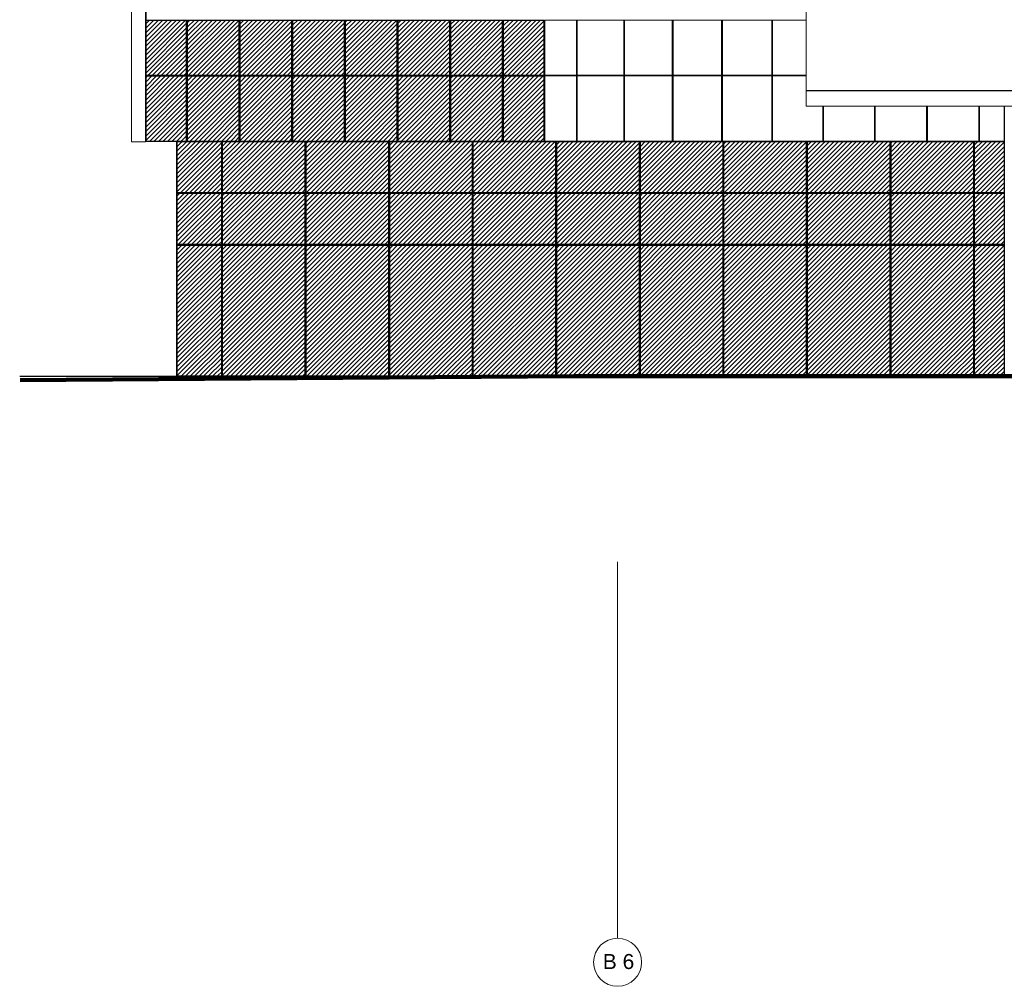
# Model space of a CAD drawing. Header units: millimetres. Extents: x 653421 to 888490, y -587092 to -202040.
# Tile 2 of 63: x 745114 to 764784, y -338965 to -319651. Entities that reach past the tile are written whole.
import ezdxf

# ---------------------------------------------------------------- set-up
doc = ezdxf.new("R2010")
doc.units = ezdxf.units.MM
doc.header["$LTSCALE"] = 0.05
doc.linetypes.add('ACAD_ISO04W100', pattern=[30, 24, -3, 0, -3])
doc.layers.get('0').update_dxf_attribs({"lineweight": 0})
doc.layers.add('001 Axis', color=1, linetype='ACAD_ISO04W100', lineweight=13)
doc.layers.add('A-20--F3-WALLS', color=250, linetype='Continuous')
doc.layers.add('GLASS', color=135, linetype='Continuous')
doc.styles.add('CMP 1-100', font='arial.ttf', dxfattribs={"height": 300})

# ---------------------------------------------------------------- blocks, each defined once
blk = doc.blocks.new('A$C65E2605F')
at = {"layer": 'GLASS'}
for points in [[(0, -4685), (0, 15)], [(0, 0), (16523, 0)], [(14247, -4685), (14247, 0)], [(14265, -4685), (14265, 0)], [(15916, -4685), (15916, 0)], [(15934, -4685), (15934, 0)], [(0, -1019), (16523, -1019)], [(0, -1034), (16523, -1034)], [(0, -2053), (16523, -2053)], [(0, -2068), (16523, -2068)]]:
    blk.add_lwpolyline(points, dxfattribs=at)
at = {"layer": 'GLASS', "extrusion": (0, 0, -1)}
for points in [[(-894, -4685), (-894, 0)], [(-912, -4685), (-912, 0)], [(-2563, -4685), (-2563, 0)], [(-2581, -4685), (-2581, 0)], [(-4232, -4685), (-4232, 0)], [(-4250, -4685), (-4250, 0)], [(-5901, -4685), (-5901, 0)], [(-5919, -4685), (-5919, 0)], [(-7571, -4685), (-7571, 0)], [(-7588, -4685), (-7588, 0)], [(-9240, -4685), (-9240, 0)], [(-9258, -4685), (-9258, 0)], [(-10909, -4685), (-10909, 0)], [(-10927, -4685), (-10927, 0)], [(-12578, -4685), (-12578, 0)], [(-12596, -4685), (-12596, 0)]]:
    blk.add_lwpolyline(points, dxfattribs=at)

msp = doc.modelspace()

# ---------------------------------------------------------------- hatches: boundary and pattern name
h = msp.add_hatch()
h.set_pattern_fill('ANSI31', color=251, scale=20, style=0)
h.set_pattern_definition([(45, (523923.046, -410353.86), (-44.90128, 44.90128), [])])
h.paths.add_polyline_path([(747639, -322076), (748449, -322076), (748449, -320776), (747639, -320776)])
h.paths.add_polyline_path([(748449, -319658), (747639, -319658), (747639, -320761), (748449, -320761)])
h.paths.add_polyline_path([(755590, -319658), (754780, -319658), (754780, -320761), (755590, -320761)])
h.paths.add_polyline_path([(754780, -322076), (755590, -322076), (755590, -320776), (754780, -320776)])
h.paths.add_polyline_path([(753728, -322076), (754762, -322076), (754762, -320776), (753728, -320776)])
h.paths.add_polyline_path([(754762, -319658), (753728, -319658), (753728, -320761), (754762, -320761)])
h.paths.add_polyline_path([(752675, -322076), (753710, -322076), (753710, -320776), (752675, -320776)])
h.paths.add_polyline_path([(753710, -319658), (752675, -319658), (752675, -320761), (753710, -320761)])
h.paths.add_polyline_path([(751623, -322076), (752657, -322076), (752657, -320776), (751623, -320776)])
h.paths.add_polyline_path([(752657, -319658), (751623, -319658), (751623, -320761), (752657, -320761)])
h.paths.add_polyline_path([(750571, -322076), (751605, -322076), (751605, -320776), (750571, -320776)])
h.paths.add_polyline_path([(751605, -319658), (750571, -319658), (750571, -320761), (751605, -320761)])
h.paths.add_polyline_path([(749519, -322076), (750553, -322076), (750553, -320776), (749519, -320776)])
h.paths.add_polyline_path([(750553, -319658), (749519, -319658), (749519, -320761), (750553, -320761)])
h.paths.add_polyline_path([(748467, -322076), (749501, -322076), (749501, -320776), (748467, -320776)])
h.paths.add_polyline_path([(749501, -319658), (748467, -319658), (748467, -320761), (749501, -320761)])
h = msp.add_hatch()
h.set_pattern_fill('ANSI31', color=253, scale=20, style=0)
h.set_pattern_definition([(45, (329908.96, -530668.347), (-44.901281, 44.901281), [])])
h.paths.add_polyline_path([(749150, -324152), (748256, -324152), (748256, -326770), (749150, -326770)])
h.paths.add_polyline_path([(750820, -324152), (749169, -324152), (749169, -326770), (750820, -326770)])
h.paths.add_polyline_path([(752489, -324152), (750838, -324152), (750838, -326770), (752489, -326770)])
h.paths.add_polyline_path([(754158, -324152), (752507, -324152), (752507, -326770), (754158, -326770)])
h.paths.add_polyline_path([(755827, -324152), (754176, -324152), (754176, -326770), (755827, -326770)])
h.paths.add_polyline_path([(757496, -324152), (755845, -324152), (755845, -326770), (757496, -326770)])
h.paths.add_polyline_path([(759165, -324152), (757514, -324152), (757514, -326770), (759165, -326770)])
h.paths.add_polyline_path([(760834, -324152), (759183, -324152), (759183, -326770), (760834, -326770)])
h.paths.add_polyline_path([(762504, -324152), (760852, -324152), (760852, -326770), (762504, -326770)])
h.paths.add_polyline_path([(764173, -324152), (762522, -324152), (762522, -326770), (764173, -326770)])
h.paths.add_polyline_path([(764779, -324152), (764191, -324152), (764191, -326770), (764779, -326770)])
h.paths.add_polyline_path([(748256, -323118), (748256, -324137), (749150, -324137), (749150, -323118)])
h.paths.add_polyline_path([(749169, -323118), (749169, -324137), (750820, -324137), (750820, -323118)])
h.paths.add_polyline_path([(750838, -323118), (750838, -324137), (752489, -324137), (752489, -323118)])
h.paths.add_polyline_path([(752507, -323118), (752507, -324137), (754158, -324137), (754158, -323118)])
h.paths.add_polyline_path([(754176, -323118), (754176, -324137), (755827, -324137), (755827, -323118)])
h.paths.add_polyline_path([(755845, -323118), (755845, -324137), (757496, -324137), (757496, -323118)])
h.paths.add_polyline_path([(757514, -323118), (757514, -324137), (759165, -324137), (759165, -323118)])
h.paths.add_polyline_path([(759183, -323118), (759183, -324137), (760834, -324137), (760834, -323118)])
h.paths.add_polyline_path([(760852, -323118), (760852, -324137), (762504, -324137), (762504, -323118)])
h.paths.add_polyline_path([(762522, -323118), (762522, -324137), (764173, -324137), (764173, -323118)])
h.paths.add_polyline_path([(764191, -323118), (764191, -324137), (764779, -324137), (764779, -323118)])
h.paths.add_polyline_path([(748256, -322085), (748256, -323103), (749150, -323103), (749150, -322085)])
h.paths.add_polyline_path([(749169, -322085), (749169, -323103), (750820, -323103), (750820, -322085)])
h.paths.add_polyline_path([(750838, -322085), (750838, -323103), (752489, -323103), (752489, -322085)])
h.paths.add_polyline_path([(752507, -322085), (752507, -323103), (754158, -323103), (754158, -322085)])
h.paths.add_polyline_path([(754176, -322085), (754176, -323103), (755827, -323103), (755827, -322085)])
h.paths.add_polyline_path([(755845, -322085), (755845, -323103), (757496, -323103), (757496, -322085)])
h.paths.add_polyline_path([(757514, -322085), (757514, -323103), (759165, -323103), (759165, -322085)])
h.paths.add_polyline_path([(759183, -322085), (759183, -323103), (760834, -323103), (760834, -322085)])
h.paths.add_polyline_path([(760852, -322085), (760852, -323103), (762504, -323103), (762504, -322085)])
h.paths.add_polyline_path([(762522, -322085), (762522, -323103), (764173, -323103), (764173, -322085)])
h.paths.add_polyline_path([(764191, -322085), (764191, -323103), (764779, -323103), (764779, -322085)])

# ---------------------------------------------------------------- linework, layer by layer
at = {"color": 1, "lineweight": 0}
msp.add_line((757059, -338005), (757059, -330487), dxfattribs=at)
at = {"lineweight": 0}
for points in [[(747348, -322091), (747348, -283449)], [(747629, -322091), (747629, -283449)], [(755607, -322076), (755607, -319658)], [(755607, -319658), (760825, -319658)], [(756235, -320761), (756235, -319658)], [(756251, -320761), (756251, -319658)], [(757182, -320761), (757182, -319658)], [(757198, -320761), (757198, -319658)], [(758150, -320761), (758150, -319658)], [(758166, -320761), (758166, -319658)], [(759136, -320761), (759136, -319658)], [(759153, -320761), (759153, -319658)], [(760139, -320761), (760139, -319658)], [(760156, -320761), (760156, -319658)], [(755607, -320761), (760825, -320761)], [(755607, -320776), (760825, -320776)], [(755607, -320776), (760825, -320776)], [(756235, -322076), (756235, -320776)], [(756251, -322076), (756251, -320776)], [(757182, -322076), (757182, -320776)], [(757182, -320790), (757182, -320776)], [(757198, -322076), (757198, -320776)], [(757198, -320790), (757198, -320776)], [(758150, -322076), (758150, -320776)], [(758150, -320790), (758150, -320776)], [(758166, -322076), (758166, -320776)], [(758166, -320790), (758166, -320776)], [(759136, -322076), (759136, -320776)], [(759136, -320790), (759136, -320776)], [(759153, -322076), (759153, -320776)], [(759153, -320790), (759153, -320776)], [(760139, -322076), (760139, -320776)], [(760139, -320790), (760139, -320776)], [(760156, -322076), (760156, -320776)], [(760156, -320790), (760156, -320776)], [(761157, -322076), (761157, -321376)], [(761174, -322076), (761174, -321376)], [(762188, -322076), (762188, -321376)], [(762205, -322076), (762205, -321376)], [(763230, -322076), (763230, -321376)], [(763247, -322076), (763247, -321376)], [(764272, -322076), (764272, -321376)], [(764289, -322076), (764289, -321376)], [(747348, -322091), (747629, -322091)], [(755607, -322076), (764779, -322076)], [(773217, -326861), (765613, -326776), (756177, -326776), (745121, -326851)], [(746515, -326776), (777395, -326776)]]:
    msp.add_lwpolyline(points, dxfattribs=at)
at = {"color": 5}
for points in [[(760825, -301976), (760825, -321376)], [(770614, -321063), (760825, -321063)]]:
    msp.add_lwpolyline(points, dxfattribs=at)
for points, elevation in [([(770614, -321073), (760825, -321073)], 47319), ([(777395, -321376), (760825, -321376)], 69819)]:
    msp.add_lwpolyline(points, dxfattribs=dict(at, elevation=elevation))
at = {"lineweight": 30}
msp.add_lwpolyline([(745114, -326776), (765773, -326776)], dxfattribs=at)
at = {"lineweight": 100}
msp.add_lwpolyline([(745121, -326851), (756177, -326776), (765613, -326776), (773217, -326861), (775172, -326861), (775172, -327216), (775356, -327216), (775356, -328610), (785841, -330176), (793486, -330516), (801056, -331686), (807965, -333596), (820339, -333596), (820339, -336676), (875763, -336676)], dxfattribs=at)
at = {"layer": '001 Axis', "linetype": 'Continuous'}
msp.add_circle((757059, -338485), 480, dxfattribs=at)
at = {"layer": 'A-20--F3-WALLS'}
msp.add_line((764779, -321376), (764779, -326770), dxfattribs=at)
at = {"layer": 'GLASS'}
for points in [[(747639, -322076), (747639, -283449)], [(747639, -319658), (755590, -319658)], [(748449, -322076), (748449, -319658)], [(748467, -322076), (748467, -319658)], [(749501, -322076), (749501, -319658)], [(749519, -322076), (749519, -319658)], [(750553, -322076), (750553, -319658)], [(750571, -322076), (750571, -319658)], [(751605, -322076), (751605, -319658)], [(751623, -322076), (751623, -319658)], [(752657, -322076), (752657, -319658)], [(752675, -322076), (752675, -319658)], [(753710, -322076), (753710, -319658)], [(753728, -322076), (753728, -319658)], [(754762, -322076), (754762, -319658)], [(754780, -322076), (754780, -319658)], [(755590, -322076), (755590, -319658)], [(747639, -320761), (755590, -320761)], [(747639, -320776), (755590, -320776)], [(747639, -322076), (755590, -322076)], [(748256, -326776), (748256, -322076)], [(748256, -326770), (764779, -326770)]]:
    msp.add_lwpolyline(points, dxfattribs=at)
at = {"layer": 'GLASS', "extrusion": (0, 0, -1)}
for points in [[(-749150, -326776), (-749150, -322091)], [(-749168, -326776), (-749168, -322091)], [(-750820, -326776), (-750820, -322091)], [(-750837, -326776), (-750837, -322091)], [(-752489, -326776), (-752489, -322091)], [(-752506, -326776), (-752506, -322091)], [(-754158, -326776), (-754158, -322091)], [(-754176, -326776), (-754176, -322091)], [(-755827, -326776), (-755827, -322091)], [(-755845, -326776), (-755845, -322091)], [(-757496, -326776), (-757496, -322091)], [(-757514, -326776), (-757514, -322091)], [(-759165, -326776), (-759165, -322091)], [(-759183, -326776), (-759183, -322091)], [(-760834, -326776), (-760834, -322091)], [(-760852, -326776), (-760852, -322091)]]:
    msp.add_lwpolyline(points, dxfattribs=at)

# ---------------------------------------------------------------- block references
msp.add_blockref('A$C65E2605F', (748257, -322085))

# ---------------------------------------------------------------- texts
at = {"layer": '001 Axis', "ltscale": 0.1, "insert": (757077, -338472, 16), "char_height": 300, "attachment_point": 5, "rotation": 360, "style": 'CMP 1-100'}
msp.add_mtext('B 6', dxfattribs=at)

doc.saveas('drawing.dxf')
